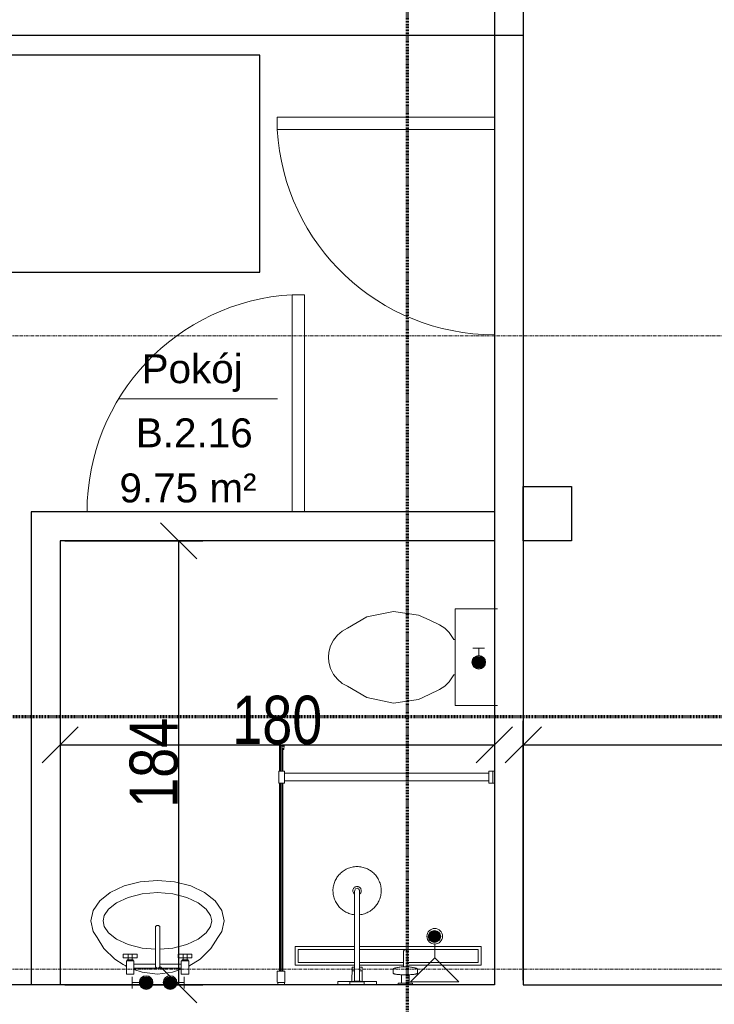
# Model space of a CAD drawing. Header units: millimetres. Extents: x -57334 to 14098, y -25409 to 16656.
# Tile 10 of 50: x -33221 to -30341, y -8455 to -4374. Entities that reach past the tile are written whole.
import ezdxf
from ezdxf.lldxf.tags import DXFTag

# ---------------------------------------------------------------- set-up
doc = ezdxf.new("R2010")
doc.units = ezdxf.units.MM
doc.linetypes.add('Kreska', pattern=[6.35, 3.175, -3.175])
doc.linetypes.add('Linia siatki', pattern=[22.225, 12.7, -3.175, 3.175, -3.175])
for name, color, linetype, lineweight in [('A-ANNO-DIMS', 7, 'Continuous', 5), ('A-AREA-IDEN', 7, 'Continuous', 5), ('A-DETL-GENF', 7, 'Continuous', 5), ('A-DOOR', 7, 'Continuous', 5), ('G-ANNO-SYMB', 7, 'Continuous', 5), ('IS_Odbiorniki', 7, 'SOLID', 18), ('P-SANR-FIXT', 7, 'Continuous', 5), ('S-GRID', 7, 'Continuous', 5)]:
    doc.layers.add(name, color=color, linetype=linetype, lineweight=lineweight)
doc.layers.add('Default', color=7, linetype='Continuous')
doc.layers.add('IS_Ciepła_woda', color=1, linetype='DASHDOT', lineweight=30, true_color=0xff0000)
doc.styles.add('Arial_2', font='arial.ttf', dxfattribs={"width": 0.8, "height": 200})
doc.styles.add('Arial_3', font='arial.ttf', dxfattribs={"height": 120})
tags = doc.linetypes.add('DASHDOT', pattern=[20, 10, -5, 0, -5]).pattern_tags.tags
tags[10:11] = [DXFTag(74, 4), DXFTag(75, 0), DXFTag(340, '0'), DXFTag(46, 0.0), DXFTag(50, 0.0), DXFTag(44, 0.0), DXFTag(45, 0.0)]
tags[8:9] = [DXFTag(74, 4), DXFTag(75, 0), DXFTag(340, '0'), DXFTag(46, 0.0), DXFTag(50, 0.0), DXFTag(44, 0.0), DXFTag(45, 0.0)]
tags[6:7] = [DXFTag(74, 4), DXFTag(75, 0), DXFTag(340, '0'), DXFTag(46, 0.0), DXFTag(50, 0.0), DXFTag(44, 0.0), DXFTag(45, 0.0)]
tags[4:5] = [DXFTag(74, 4), DXFTag(75, 0), DXFTag(340, '0'), DXFTag(46, 0.0), DXFTag(50, 0.0), DXFTag(44, 0.0), DXFTag(45, 0.0)]
tags = doc.linetypes.add('SOLID', pattern=[10, 10, 0]).pattern_tags.tags
tags[6:7] = [DXFTag(74, 4), DXFTag(75, 0), DXFTag(340, '0'), DXFTag(46, 0.0), DXFTag(50, 0.0), DXFTag(44, 0.0), DXFTag(45, 0.0)]
tags[4:5] = [DXFTag(74, 4), DXFTag(75, 0), DXFTag(340, '0'), DXFTag(46, 0.0), DXFTag(50, 0.0), DXFTag(44, 0.0), DXFTag(45, 0.0)]
doc.dimstyles.new('REVIT_standard', dxfattribs={"dimscale": 304.8, "dimtxt": 204.05188, "dimasz": 0.492126, "dimexe": 0.328084, "dimexo": 0.0625, "dimgap": 0, "dimtad": 1, "dimdec": 0, "dimlfac": 0.1, "dimzin": 0, "dimdsep": 46, "dimtxsty": 'Arial_2', "dimblk1": 'OBLIQUE', "dimblk2": 'OBLIQUE', "dimsah": 1, "dimcen": 0.09, "dimazin": 0, "dimtfac": 1, "dimtdec": 4, "dimtix": 1, "dimtmove": 0, "dimatfit": 3, "dimfxl": 0.328084, "dimfxlon": 1, "dimtvp": 1, "dimtolj": 1, "dimtzin": 0, "dimarcsym": 2})

# ---------------------------------------------------------------- blocks, each defined once
blk = doc.blocks.new('Sanitary_Showers_Roca_T-500-Pack-Basic-Thermostatic - T-500 Pack Basic Thermostatic-822852-Rzut Parteru')
at = {"layer": 'A-DETL-GENF'}
for p, q in [((63, 0), (-4.7, 0)), ((-4.7, 0), (-4.7, -13)), ((85.3, 0), (63, 0)), ((155.3, 0), (85.3, 0)), ((-123.6, -0.1), (-154.7, -0.1)), ((-154.7, -0.1), (-154.7, -6.1)), ((-154.7, -6.1), (-140.7, -6.1)), ((-140.7, -6.1), (-140.7, -41.5)), ((-140.7, -6.1), (-108.7, -6.1)), ((-94.7, -0.1), (-123.6, -0.1)), ((-108.7, -41.5), (-108.7, -6.1)), ((-108.7, -6.1), (-94.7, -6.1)), ((-94.7, -6.1), (-94.7, -0.1)), ((-4.7, -13), (53.8, -13)), ((45.3, -0.1), (45.3, -12.1)), ((45.3, -12.1), (105.3, -12.1)), ((53.8, -13), (54, -29.1)), ((53.8, -13), (61.3, -13)), ((54, -29.1), (54, -31.8)), ((54, -31.8), (54.3, -52.5)), ((61.3, -12.1), (61.3, -14.6)), ((61.3, -14.6), (89.3, -14.6)), ((65, -14.6), (65, -73.3)), ((89.3, -12.1), (75.3, -12.1)), ((85.6, -73.3), (85.6, -14.6)), ((89.3, -14.6), (89.3, -12.1)), ((96.8, -13), (89.3, -13)), ((96.3, -52.5), (96.5, -31.8)), ((96.5, -29.1), (96.8, -13)), ((96.5, -31.8), (96.5, -29.1)), ((96.8, -13), (155.3, -13)), ((105.3, -12.1), (105.3, -0.1)), ((155.3, -13), (155.3, 0)), ((-174.7, -47), (-175.3, -48)), ((-175.3, -48), (-175.3, -65.1)), ((-175.3, -65.1), (-174.7, -66.2)), ((-173.9, -46.4), (-174.7, -47)), ((-174.7, -66.2), (-173.9, -66.7)), ((-172.8, -45.9), (-173.9, -46.4)), ((-173.9, -66.7), (-172.8, -67.2)), ((-171.4, -45.4), (-172.8, -45.9)), ((-172.8, -67.2), (-171.4, -67.7)), ((-169.8, -44.9), (-171.4, -45.4)), ((-171.4, -67.7), (-169.8, -68.2)), ((-167.8, -44.5), (-169.8, -44.9)), ((-169.8, -68.2), (-167.8, -68.7)), ((-165.6, -44), (-167.8, -44.5)), ((-167.8, -68.7), (-165.5, -69.1)), ((-163.2, -43.6), (-165.6, -44)), ((-165.5, -69.1), (-164, -69.6)), ((-164, -69.6), (-163.1, -69.8)), ((-160.5, -43.2), (-163.2, -43.6)), ((-163.1, -69.8), (-156.8, -71.3)), ((-157.6, -42.8), (-160.5, -43.2)), ((-154.4, -42.5), (-157.6, -42.8)), ((-156.8, -71.3), (-155.8, -71.5)), ((-155.8, -71.5), (-154.8, -71.7)), ((-154.8, -71.7), (-149.8, -72.7)), ((-151.1, -42.2), (-154.4, -42.5)), ((-147.7, -41.9), (-151.1, -42.2)), ((-149.8, -72.7), (-148.9, -72.8)), ((-148.9, -72.8), (-147.9, -73)), ((-147.9, -73), (-146.8, -73.1)), ((-144.1, -41.7), (-147.7, -41.9)), ((-146.8, -73.1), (-142.4, -73.8)), ((-140.7, -41.5), (-144.1, -41.7)), ((-142.4, -73.8), (-141.6, -73.9)), ((-141.6, -73.9), (-140.6, -74)), ((-134.3, -41.3), (-140.7, -41.5)), ((-140.6, -74), (-139.6, -74.1)), ((-139.6, -74.1), (-138.6, -74.2)), ((-138.6, -74.2), (-137.6, -74.3)), ((-137.6, -74.3), (-136.5, -74.3)), ((-136.5, -74.3), (-133.6, -74.6)), ((-127.9, -41.2), (-134.3, -41.3)), ((-133.6, -74.6), (-132.8, -74.6)), ((-132.8, -74.6), (-131.7, -74.7)), ((-131.7, -74.7), (-131.7, -80.5)), ((-131.7, -74.7), (-128.9, -74.8)), ((-131.7, -80.5), (-131.7, -86)), ((-128.9, -74.8), (-126.1, -74.9)), ((-121.5, -41.2), (-127.9, -41.2)), ((-126.1, -74.9), (-123.3, -74.9)), ((-123.3, -74.9), (-120.5, -74.8)), ((-115.1, -41.3), (-121.5, -41.2)), ((-120.5, -74.8), (-117.7, -74.7)), ((-117.7, -74.7), (-116.7, -74.6)), ((-117.7, -109.6), (-117.7, -74.7)), ((-116.7, -74.6), (-115.8, -74.6)), ((-115.8, -74.6), (-112.9, -74.3)), ((-108.7, -41.5), (-115.1, -41.3)), ((-112.9, -74.3), (-111.8, -74.3)), ((-111.8, -74.3), (-110.8, -74.2)), ((-110.8, -74.2), (-109.8, -74.1)), ((-109.8, -74.1), (-108.8, -74)), ((-108.8, -74), (-107.9, -73.9)), ((-105.4, -41.7), (-108.7, -41.5)), ((-107.9, -73.9), (-107, -73.7)), ((-107, -73.7), (-102.6, -73.1)), ((-101.8, -41.9), (-105.4, -41.7)), ((-102.6, -73.1), (-101.5, -73)), ((-98.3, -42.2), (-101.8, -41.9)), ((-101.5, -73), (-100.5, -72.8)), ((-100.5, -72.8), (-99.6, -72.7)), ((-99.6, -72.7), (-94.7, -71.7)), ((-95, -42.5), (-98.3, -42.2)), ((-91.9, -42.8), (-95, -42.5)), ((-94.7, -71.7), (-93.6, -71.5)), ((-93.6, -71.5), (-92.6, -71.3)), ((-92.6, -71.3), (-86.4, -69.8)), ((-89, -43.2), (-91.9, -42.8)), ((-86.3, -43.6), (-89, -43.2)), ((-86.4, -69.8), (-85.4, -69.5)), ((-83.8, -44), (-86.3, -43.6)), ((-85.4, -69.5), (-83.9, -69.1)), ((-83.9, -69.1), (-81.6, -68.6)), ((-81.6, -44.4), (-83.8, -44)), ((-79.7, -44.9), (-81.6, -44.4)), ((-81.6, -68.6), (-79.6, -68.2)), ((-78, -45.4), (-79.7, -44.9)), ((-79.6, -68.2), (-78, -67.7)), ((-76.6, -45.9), (-78, -45.4)), ((-78, -67.7), (-76.6, -67.2)), ((-75.5, -46.4), (-76.6, -45.9)), ((-76.6, -67.2), (-75.5, -66.7)), ((-74.8, -46.9), (-75.5, -46.4)), ((-75.5, -66.7), (-74.8, -66.1)), ((-74.1, -48), (-74.8, -46.9)), ((-74.8, -66.1), (-74.1, -65.1)), ((-74.1, -65.1), (-74.1, -48)), ((54.3, -52.5), (54.7, -73.3)), ((54.4, -57.9), (65, -57.9)), ((54.7, -73.3), (65, -73.3)), ((60.3, -57.9), (59.5, -57.9)), ((60.3, -73.2), (59.5, -73.3)), ((61.1, -57.8), (60.3, -57.9)), ((61.1, -73.1), (60.3, -73.2)), ((61.9, -57.6), (61.1, -57.8)), ((61.9, -73), (61.1, -73.1)), ((62.6, -57.4), (61.9, -57.6)), ((62.6, -72.8), (61.9, -73)), ((63.4, -57.2), (62.6, -57.4)), ((63.4, -72.6), (62.6, -72.8)), ((64.2, -57), (63.4, -57.2)), ((64.2, -72.3), (63.4, -72.6)), ((65, -56.7), (64.2, -57)), ((65, -72.1), (64.2, -72.3)), ((65, -73.3), (64.8, -290.3)), ((86.4, -56.9), (85.6, -56.7)), ((85.6, -57.9), (96.2, -57.9)), ((86.4, -72.3), (85.6, -72)), ((85.6, -290.3), (85.6, -73.3)), ((85.6, -73.3), (95.8, -73.3)), ((87.2, -57.2), (86.4, -56.9)), ((87.2, -72.5), (86.4, -72.3)), ((88, -57.4), (87.2, -57.2)), ((88, -72.7), (87.2, -72.5)), ((88.8, -57.6), (88, -57.4)), ((88.8, -72.9), (88, -72.7)), ((89.6, -57.8), (88.8, -57.6)), ((89.6, -73.1), (88.8, -72.9)), ((90.4, -57.9), (89.6, -57.8)), ((90.4, -73.2), (89.6, -73.1)), ((91.3, -57.9), (90.4, -57.9)), ((91.3, -73.3), (90.4, -73.2)), ((95.8, -73.3), (96.3, -52.5)), ((-131.7, -86), (-131.7, -88.8)), ((-131.7, -88.8), (-131.7, -91.8)), ((-131.7, -91.8), (-131.7, -96.5)), ((-131.7, -96.5), (-131.7, -101.5)), ((-131.7, -101.5), (-131.7, -116.3)), ((-131.7, -116.3), (-131.7, -138.6)), ((-117.7, -121.5), (-117.7, -109.6)), ((-117.7, -130.3), (-117.7, -121.5)), ((-131.7, -138.6), (-131.5, -139.9)), ((-131.5, -139.9), (-131.1, -141.1)), ((-131.1, -141.1), (-130.4, -142.3)), ((-130.4, -142.3), (-129.5, -143.4)), ((-129.5, -143.4), (-127.2, -144.9)), ((-127.2, -144.9), (-126, -145.3)), ((-126, -145.3), (-124.7, -145.5)), ((-124.7, -145.5), (-123.4, -145.3)), ((-123.4, -145.3), (-122.1, -144.9)), ((-122.1, -144.9), (-119.9, -143.3)), ((-119.9, -143.3), (-119, -142.3)), ((-119, -142.3), (-118.3, -141.1)), ((-118.3, -141.1), (-117.8, -139.9)), ((-117.8, -139.9), (-117.7, -138.6)), ((-117.7, -136.7), (-117.7, -130.3)), ((-117.7, -138.6), (-117.7, -136.7)), ((0, -324), (-2.9, -327.4)), ((3.1, -320.6), (0, -324)), ((6.4, -317.2), (3.1, -320.6)), ((10, -314.1), (6.4, -317.2)), ((13.7, -311), (10, -314.1)), ((17.6, -308.1), (13.7, -311)), ((21.7, -305.3), (17.6, -308.1)), ((26, -302.8), (21.7, -305.3)), ((30.4, -300.4), (26, -302.8)), ((35, -298.2), (30.4, -300.4)), ((39.7, -296.3), (35, -298.2)), ((44.6, -294.6), (39.7, -296.3)), ((49.5, -293.1), (44.6, -294.6)), ((54.6, -291.9), (49.5, -293.1)), ((59.6, -291), (54.6, -291.9)), ((64.8, -290.3), (59.6, -291)), ((65, -290.3), (65, -385.5)), ((90.3, -290.9), (85.6, -290.3)), ((85.6, -385.5), (85.6, -290.3)), ((95.3, -291.8), (90.3, -290.9)), ((100.2, -292.9), (95.3, -291.8)), ((104.9, -294.3), (100.2, -292.9)), ((109.5, -295.8), (104.9, -294.3)), ((114, -297.6), (109.5, -295.8)), ((118.4, -299.5), (114, -297.6)), ((122.5, -301.6), (118.4, -299.5)), ((126.6, -303.9), (122.5, -301.6)), ((130.4, -306.3), (126.6, -303.9)), ((134.1, -308.9), (130.4, -306.3)), ((137.6, -311.6), (134.1, -308.9)), ((141.1, -314.5), (137.6, -311.6)), ((144.5, -317.6), (141.1, -314.5)), ((147.8, -320.9), (144.5, -317.6)), ((151, -324.4), (147.8, -320.9)), ((154.1, -328.2), (151, -324.4)), ((-21.6, -364.9), (-22.7, -369.8)), ((-20.2, -360.1), (-21.6, -364.9)), ((-18.7, -355.5), (-20.2, -360.1)), ((-16.9, -351), (-18.7, -355.5)), ((-15, -346.7), (-16.9, -351)), ((-12.8, -342.5), (-15, -346.7)), ((-10.6, -338.5), (-12.8, -342.5)), ((-8.2, -334.6), (-10.6, -338.5)), ((-5.6, -331), (-8.2, -334.6)), ((-2.9, -327.4), (-5.6, -331)), ((157, -332.1), (154.1, -328.2)), ((159.7, -336.2), (157, -332.1)), ((162.3, -340.5), (159.7, -336.2)), ((164.7, -344.9), (162.3, -340.5)), ((166.8, -349.5), (164.7, -344.9)), ((168.8, -354.2), (166.8, -349.5)), ((170.5, -359.1), (168.8, -354.2)), ((171.9, -364), (170.5, -359.1)), ((173.1, -369), (171.9, -364)), ((-24.6, -384.8), (-24.7, -390)), ((-24.7, -390), (-24.6, -395.1)), ((-24.2, -379.7), (-24.6, -384.8)), ((-24.6, -395.1), (-24.2, -400.3)), ((-23.6, -374.7), (-24.2, -379.7)), ((-24.2, -400.3), (-23.5, -405.4)), ((-22.7, -369.8), (-23.6, -374.7)), ((-23.5, -405.4), (-22.5, -410.5)), ((58.2, -386.3), (57.8, -388.8)), ((57.8, -388.8), (57.9, -391.4)), ((57.9, -391.4), (58.3, -393.9)), ((58.9, -383.8), (58.2, -386.3)), ((58.3, -393.9), (59.1, -396.4)), ((59.9, -381.4), (58.9, -383.8)), ((59.1, -396.4), (60.3, -398.7)), ((61.3, -379.3), (59.9, -381.4)), ((60.3, -398.7), (61.7, -400.8)), ((63, -377.3), (61.3, -379.3)), ((61.7, -400.8), (63.5, -402.7)), ((65, -375.6), (63, -377.3)), ((63.5, -402.7), (65.5, -404.3)), ((65, -385.5), (65.3, -392.3)), ((65.3, -392.3), (69, -397.9)), ((65.5, -404.3), (67.8, -405.6)), ((67.8, -405.6), (70.2, -406.5)), ((69, -397.9), (75.3, -400.1)), ((70.2, -406.5), (72.7, -407.1)), ((72.7, -407.1), (75.3, -407.3)), ((75.3, -400.1), (81.6, -397.9)), ((75.3, -407.3), (77.9, -407.1)), ((77.9, -407.1), (80.4, -406.5)), ((80.4, -406.5), (82.8, -405.6)), ((81.6, -397.9), (85.3, -392.3)), ((82.8, -405.6), (85, -404.3)), ((85, -404.3), (87.1, -402.7)), ((85.3, -392.3), (85.6, -385.5)), ((87.6, -377.3), (85.6, -375.6)), ((87.1, -402.7), (88.8, -400.8)), ((89.3, -379.3), (87.6, -377.3)), ((88.8, -400.8), (90.3, -398.7)), ((90.7, -381.4), (89.3, -379.3)), ((90.3, -398.7), (91.5, -396.4)), ((91.7, -383.8), (90.7, -381.4)), ((91.5, -396.4), (92.3, -393.9)), ((92.4, -386.3), (91.7, -383.8)), ((92.3, -393.9), (92.7, -391.4)), ((92.8, -388.8), (92.4, -386.3)), ((92.7, -391.4), (92.8, -388.8)), ((174.1, -374.1), (173.1, -369)), ((173.3, -409.8), (174.2, -404.8)), ((174.7, -379.3), (174.1, -374.1)), ((174.2, -404.8), (174.8, -399.8)), ((175.1, -384.4), (174.7, -379.3)), ((174.8, -399.8), (175.2, -394.7)), ((175.3, -389.6), (175.1, -384.4)), ((175.2, -394.7), (175.3, -389.6)), ((-22.5, -410.5), (-21.3, -415.5)), ((-21.3, -415.5), (-19.9, -420.5)), ((-19.9, -420.5), (-18.2, -425.3)), ((-18.2, -425.3), (-16.2, -430)), ((-16.2, -430), (-14.1, -434.6)), ((-14.1, -434.6), (-11.7, -439.1)), ((-11.7, -439.1), (-9.1, -443.3)), ((-9.1, -443.3), (-6.4, -447.5)), ((-6.4, -447.5), (-3.5, -451.4)), ((153.5, -452.1), (156.2, -448.5)), ((156.2, -448.5), (158.7, -444.9)), ((158.7, -444.9), (161.1, -441)), ((161.1, -441), (163.4, -437)), ((163.4, -437), (165.5, -432.8)), ((165.5, -432.8), (167.5, -428.5)), ((167.5, -428.5), (169.2, -424)), ((169.2, -424), (170.8, -419.4)), ((170.8, -419.4), (172.1, -414.6)), ((172.1, -414.6), (173.3, -409.8)), ((-3.5, -451.4), (-0.4, -455.1)), ((-0.4, -455.1), (2.8, -458.6)), ((2.8, -458.6), (6.1, -461.9)), ((6.1, -461.9), (9.5, -465.1)), ((9.5, -465.1), (13, -468)), ((13, -468), (16.5, -470.7)), ((16.5, -470.7), (20.2, -473.2)), ((20.2, -473.2), (24, -475.6)), ((24, -475.6), (28, -477.9)), ((28, -477.9), (32.2, -480)), ((32.2, -480), (36.6, -482)), ((36.6, -482), (41, -483.7)), ((41, -483.7), (45.7, -485.3)), ((45.7, -485.3), (50.4, -486.6)), ((50.4, -486.6), (55.3, -487.7)), ((55.3, -487.7), (60.2, -488.6)), ((60.2, -488.6), (65.3, -489.3)), ((65.3, -489.3), (70.4, -489.6)), ((70.4, -489.6), (75.5, -489.8)), ((75.5, -489.8), (80.6, -489.6)), ((80.6, -489.6), (85.8, -489.2)), ((85.8, -489.2), (90.9, -488.5)), ((90.9, -488.5), (96, -487.6)), ((96, -487.6), (101.1, -486.4)), ((101.1, -486.4), (106, -484.9)), ((106, -484.9), (110.8, -483.2)), ((110.8, -483.2), (115.6, -481.3)), ((115.6, -481.3), (120.2, -479.1)), ((120.2, -479.1), (124.6, -476.8)), ((124.6, -476.8), (128.9, -474.2)), ((128.9, -474.2), (133, -471.4)), ((133, -471.4), (136.9, -468.5)), ((136.9, -468.5), (140.6, -465.5)), ((140.6, -465.5), (144.1, -462.3)), ((144.1, -462.3), (147.5, -459)), ((147.5, -459), (150.6, -455.6)), ((150.6, -455.6), (153.5, -452.1))]:
    blk.add_line(p, q, dxfattribs=at)
blk = doc.blocks.new('Plumbing_Drainage_Roca_IN-WALL-950-IN-DRAIN-CHANNEL-Installatio - IN-WALL 950 IN-DRAIN CHANNEL - Installation drainage kit-V29-Rzut Parteru')
at = {"layer": 'A-DETL-GENF'}
for p, q in [((-385.7, 39.3), (-385.7, -38.1)), ((-78, 39.3), (-385.7, 39.3)), ((-78, 39.3), (-385.7, 39.3)), ((-385.7, 39.3), (-385.7, -38.1)), ((-78, 27.3), (-373.4, 27.3)), ((-373.4, 27.3), (-373.4, -26)), ((118.7, 39.3), (-63.9, 39.3)), ((118.7, 39.3), (-63.9, 39.3)), ((118.7, 27.3), (-63.9, 27.3)), ((385.8, 39.3), (139.3, 39.3)), ((385.8, 39.3), (139.3, 39.3)), ((373.6, 27.3), (139.3, 27.3)), ((373.6, -26), (373.6, 27.3)), ((385.8, -38.1), (385.8, 39.3)), ((385.8, -38.1), (385.8, 39.3)), ((-385.7, -38.1), (118.6, -38.1)), ((-385.7, -38.1), (118.6, -38.1)), ((-373.4, -26), (118.7, -26)), ((139.3, -26), (373.6, -26)), ((139.3, -38.1), (385.8, -38.1)), ((139.3, -38.1), (385.8, -38.1))]:
    blk.add_line(p, q, dxfattribs=at)
blk = doc.blocks.new('Sanitary_Shower-screens_Shower-wall-Square_100_GB51SRWL10 _1_ - 1000 mm_ Chromed Profiles-830542-Rzut Parteru')
at = {"layer": 'P-SANR-FIXT', "color": 13, "true_color": 0xcb6b69}
for p, q in [((11, 898), (1, 898)), ((11, 899), (11, 898)), ((11, 898), (11, 870)), ((56.5, 900), (12, 900)), ((58, 869.5), (58, 898.5)), ((1, 870), (11, 870)), ((11, 870), (11, 869)), ((12, 868), (56.5, 868)), ((837, 890.5), (58, 890.5)), ((58, 890.5), (58, 877.5)), ((837, 887), (58, 887)), ((58, 887), (58, 881)), ((58, 881), (837, 881)), ((58, 877.5), (837, 877.5)), ((887, 893), (837, 893)), ((837, 893), (837, 870)), ((837, 870), (887, 870)), ((846.5, 870), (846.5, 23)), ((877.5, 23), (877.5, 870)), ((887, 870), (887, 893)), ((993.5, 890.5), (887, 890.5)), ((991.5, 887), (887, 887)), ((887, 881), (991.5, 881)), ((887, 877.5), (981.3, 877.5)), ((977.8, 872.6), (991.1, 871.2)), ((981.1, 876.9), (978.3, 877.2)), ((980, 888.6), (979.9, 887.1)), ((979.9, 887.1), (991.8, 888.3)), ((991.8, 879.7), (979.9, 880.9)), ((979.9, 880.9), (979.9, 879.8)), ((979.9, 879.8), (981.8, 879.6)), ((991.4, 889.5), (980, 888.6)), ((981.8, 879.6), (981.1, 876.9)), ((988.9, 876), (989.6, 878.9)), ((991.5, 875.7), (988.9, 876)), ((989.3, 877.5), (993.5, 877.5)), ((989.6, 878.9), (991.3, 878.6)), ((991.5, 881), (991.5, 887)), ((991.8, 888.3), (991.8, 879.7)), ((993, 880.1), (993, 888)), ((993.5, 877.5), (993.5, 890.5)), ((846.5, 23), (837, 23)), ((837, 23), (837, 0)), ((837, 0), (887, 0)), ((838, 6), (888, 6)), ((846.5, 23), (877.5, 23)), ((887, 23), (877.5, 23)), ((887, 0), (887, 23))]:
    blk.add_line(p, q, dxfattribs=at)
for centre, radius, start, end in [((12, 899), 1, 90, 180), ((56.5, 898.5), 1.5, 0, 90), ((12, 869), 1, 180, 270), ((56.5, 869.5), 1.5, 270, 360), ((978, 874.9), 2.29, 83.0727, 263.758), ((991.3, 873.5), 2.28, 263.758, 84.1208), ((991.5, 880.1), 1.52, 261.8239, 359.9691), ((991.5, 888), 1.51, 2.4505, 94.355)]:
    blk.add_arc(centre, radius, start, end, dxfattribs=at)
blk = doc.blocks.new('A$C4DF32C06')
at = {"layer": 'IS_Odbiorniki', "ltscale": 10}
h = blk.add_hatch(color=256, dxfattribs=at)
h.dxf.hatch_style = 1
edge = h.paths.add_edge_path()
edge.add_arc((28.2, 28.2), 28.2, 0, 360)
for points in [[(56.5, 28.2), (86.6, 28.2), (86.6, 52.7)], [(56.5, 28.2), (86.6, 28.2), (86.6, 3.8)]]:
    blk.add_lwpolyline(points, dxfattribs=at)
blk.add_circle((28.2, 28.2), 28.2, dxfattribs=at)
blk = doc.blocks.new('M_Jednoskrzydłowe płytowe - 90-1529472-RZUT PIĘTRA II')
at = {"layer": 'A-DOOR', "lineweight": 18}
for p, q in [((399, 45), (399, 945.2)), ((450, 945.2), (399, 945.2)), ((450, 45), (450, 945.2)), ((450, 45), (399, 45))]:
    blk.add_line(p, q, dxfattribs=at)
at = {"layer": 'A-DOOR'}
blk.add_arc((450, 45), 901.7, 93.2424, 180, dxfattribs=at)
blk = doc.blocks.new('M_Jednoskrzydłowe płytowe - 90-1643404-RZUT PIĘTRA II')
at = {"layer": 'A-DOOR', "lineweight": 18}
for p, q in [((399, 120), (399, 1020.2)), ((450, 1020.2), (399, 1020.2)), ((450, 120), (450, 1020.2)), ((450, 120), (399, 120))]:
    blk.add_line(p, q, dxfattribs=at)
at = {"layer": 'A-DOOR'}
blk.add_arc((450, 120), 901.7, 93.2424, 180, dxfattribs=at)
blk = doc.blocks.new('_Oblique')
at = {"color": 0, "linetype": 'ByBlock', "lineweight": -2}
blk.add_line((-0.5, -0.5), (0.5, 0.5), dxfattribs=at)
blk = doc.blocks.new('*D278')
at = {"layer": 'A-ANNO-DIMS', "color": 0, "lineweight": -2, "transparency": 16777216}
for p, q in [((-33053.4, -6553.5), (-33053.4, -7479.9)), ((-31253.4, -6553.5), (-31253.4, -7479.9)), ((-33053.4, -7379.9), (-31253.4, -7379.9))]:
    blk.add_line(p, q, dxfattribs=at)
at = {"layer": 'Defpoints', "color": 0, "transparency": 16777216}
for p in [(-33053.4, -6534.4), (-31253.4, -6534.4), (-31253.4, -7379.9)]:
    blk.add_point(p, dxfattribs=at)
at = {"layer": 'A-ANNO-DIMS', "color": 0, "lineweight": -2, "transparency": 16777216, "xscale": 150, "yscale": 150, "zscale": 150, "rotation": 180}
blk.add_blockref('_Oblique', (-33053.4, -7379.9), dxfattribs=at)
at = {"layer": 'A-ANNO-DIMS', "color": 0, "lineweight": -2, "transparency": 16777216, "xscale": 150, "yscale": 150, "zscale": 150}
blk.add_blockref('_Oblique', (-31253.4, -7379.9), dxfattribs=at)
at = {"layer": 'A-ANNO-DIMS', "color": 0, "transparency": 16777216, "insert": (-32153.4, -7277.8), "char_height": 200, "attachment_point": 5, "style": 'Arial_2'}
blk.add_mtext('\\A1;180', dxfattribs=at)
blk = doc.blocks.new('*D279')
at = {"layer": 'A-ANNO-DIMS', "color": 0, "lineweight": -2, "transparency": 16777216}
for p, q in [((-33034.4, -6534.4), (-32462.3, -6534.4)), ((-32562.3, -6534.4), (-32562.3, -8374.4)), ((-33034.4, -8374.4), (-32462.3, -8374.4))]:
    blk.add_line(p, q, dxfattribs=at)
at = {"layer": 'Defpoints', "color": 0, "transparency": 16777216}
for p in [(-33053.4, -6534.4), (-33053.4, -8374.4), (-32562.3, -8374.4)]:
    blk.add_point(p, dxfattribs=at)
at = {"layer": 'A-ANNO-DIMS', "color": 0, "lineweight": -2, "transparency": 16777216, "xscale": 150, "yscale": 150, "zscale": 150}
for p, rotation in [((-32562.3, -6534.4), 90), ((-32562.3, -8374.4), 270)]:
    blk.add_blockref('_Oblique', p, dxfattribs=dict(at, rotation=rotation))
at = {"layer": 'A-ANNO-DIMS', "color": 0, "transparency": 16777216, "insert": (-32664.5, -7454.4), "char_height": 200, "attachment_point": 5, "rotation": 90, "style": 'Arial_2'}
blk.add_mtext('\\A1;184', dxfattribs=at)
blk = doc.blocks.new('*D280')
at = {"layer": 'A-ANNO-DIMS', "color": 0, "lineweight": -2, "transparency": 16777216}
for p, q in [((-31133.4, -8355.4), (-31133.4, -7279.9)), ((-29028.4, -8355.4), (-29028.4, -7279.9)), ((-31133.4, -7379.9), (-29028.4, -7379.9))]:
    blk.add_line(p, q, dxfattribs=at)
at = {"layer": 'Defpoints', "color": 0, "transparency": 16777216}
for p in [(-29028.4, -7379.9), (-31133.4, -8374.4), (-29028.4, -8374.4)]:
    blk.add_point(p, dxfattribs=at)
at = {"layer": 'A-ANNO-DIMS', "color": 0, "lineweight": -2, "transparency": 16777216, "xscale": 150, "yscale": 150, "zscale": 150, "rotation": 180}
blk.add_blockref('_Oblique', (-31133.4, -7379.9), dxfattribs=at)
at = {"layer": 'A-ANNO-DIMS', "color": 0, "lineweight": -2, "transparency": 16777216, "xscale": 150, "yscale": 150, "zscale": 150}
blk.add_blockref('_Oblique', (-29028.4, -7379.9), dxfattribs=at)
at = {"layer": 'A-ANNO-DIMS', "color": 0, "transparency": 16777216, "insert": (-30080.9, -7279.5), "char_height": 200, "attachment_point": 5, "style": 'Arial_2'}
blk.add_mtext('\\A1;211', dxfattribs=at)
blk = doc.blocks.new('AN_pomieszczenia - Room Tag With Area-359654-RZUT PIĘTRA II')
at = {"layer": 'A-AREA-IDEN'}
for p in [(-3.295, 0), (3.295, 0)]:
    blk.add_line(p, (0, 0), dxfattribs=at)

msp = doc.modelspace()

# ---------------------------------------------------------------- hatches: boundary and pattern name
at = {"true_color": 0xed1f24}
h = msp.add_hatch(color=240, dxfattribs=at)
h.dxf.hatch_style = 1
edge = h.paths.add_edge_path()
edge.add_arc((-31318.1, -7037.7), 24.5, 0, 360)
h = msp.add_hatch(color=240, dxfattribs=at)
h.dxf.hatch_style = 1
edge = h.paths.add_edge_path()
edge.add_arc((-31501.7, -8174.2), 24.5, 0, 360)
h = msp.add_hatch(color=240, dxfattribs=at)
h.dxf.hatch_style = 1
edge = h.paths.add_edge_path()
edge.add_arc((-32697.2, -8366.1), 24.5, 0, 360)
h = msp.add_hatch(color=240, dxfattribs=at)
h.dxf.hatch_style = 1
edge = h.paths.add_edge_path()
edge.add_arc((-32597.5, -8366.7), 24.5, 0, 360)

# ---------------------------------------------------------------- linework, layer by layer
for p, q in [((-31253.4, -424.4), (-31253.4, -8374.4)), ((-31133.4, -424.4), (-31133.4, -8284.4)), ((-31133.4, -4439.4), (-34403.5, -4439.4)), ((-31133.4, -4439.4), (-31133.4, -6309.4)), ((-32226.1, -4521.4), (-34326.1, -4521.4)), ((-32226.1, -5421.4), (-32226.1, -4521.4)), ((-34326.1, -5421.4), (-32226.1, -5421.4)), ((-31253.4, -6414.4), (-33173.4, -6414.4)), ((-33173.4, -6414.4), (-33173.4, -8374.4)), ((-31253.4, -6534.4), (-33053.4, -6534.4)), ((-33053.4, -6534.4), (-33053.4, -8374.4)), ((-31133.4, -6534.4), (-31133.4, -8374.4)), ((-31253.4, -8374.4), (-34403.5, -8374.4)), ((-31133.4, -8374.4), (-29293.4, -8374.4))]:
    msp.add_line(p, q)
msp.add_lwpolyline([(-31133.4, -6309.4), (-30933.4, -6309.4), (-30933.4, -6534.4), (-31133.4, -6534.4)], close=True)
at = {"color": 240, "true_color": 0xed1f24}
for centre in [(-31318.1, -7037.7), (-31501.7, -8174.2), (-32697.2, -8366.1), (-32597.5, -8366.7)]:
    msp.add_circle(centre, 24.5, dxfattribs=at)
at = {"layer": 'Default', "color": 7, "lineweight": 15, "ltscale": 35, "transparency": 33554687}
for p, q in [((-31862.8, -6896.8), (-31782, -6849.8)), ((-31782, -6849.8), (-31671.4, -6826.8)), ((-31671.4, -6826.8), (-31567.9, -6841.8)), ((-31524, -6861.8), (-31567.9, -6841.8)), ((-31240.4, -6816.8), (-31416.4, -6816.8)), ((-31416.4, -6816.8), (-31416.4, -6943.8)), ((-31862.8, -6896.8), (-31884.7, -6908.6)), ((-31480.1, -6882.8), (-31524, -6861.8)), ((-31458.9, -6896.8), (-31480.1, -6882.8)), ((-31440.5, -6914.8), (-31458.9, -6896.8)), ((-31904.1, -6925.2), (-31920.2, -6946)), ((-31884.7, -6908.6), (-31904.1, -6925.2)), ((-31421.5, -6943.8), (-31440.5, -6914.8)), ((-31932.1, -6970), (-31939.5, -6996.3)), ((-31920.2, -6946), (-31932.1, -6970)), ((-31416.4, -6943.8), (-31421.5, -6943.8)), ((-31416.4, -6943.8), (-31416.4, -7089.8)), ((-31941.4, -7016.8), (-31942, -7016.8)), ((-31939.5, -6996.3), (-31941.4, -7016.8)), ((-31939.5, -7037.3), (-31941.4, -7016.8)), ((-31932.1, -7063.6), (-31939.5, -7037.3)), ((-31920.2, -7087.7), (-31932.1, -7063.6)), ((-31904.1, -7108.4), (-31920.2, -7087.7)), ((-31421.5, -7089.8), (-31440.5, -7118.8)), ((-31416.4, -7089.8), (-31421.5, -7089.8)), ((-31416.4, -7089.8), (-31416.4, -7216.8)), ((-31904.1, -7108.4), (-31884.7, -7125.1)), ((-31884.7, -7125.1), (-31862.8, -7136.8)), ((-31862.8, -7136.8), (-31782, -7183.8)), ((-31458.9, -7136.8), (-31480.1, -7150.8)), ((-31440.5, -7118.8), (-31458.9, -7136.8)), ((-31524, -7171.8), (-31567.9, -7191.8)), ((-31480.1, -7150.8), (-31524, -7171.8)), ((-31782, -7183.8), (-31671.4, -7206.8)), ((-31567.9, -7191.8), (-31671.4, -7206.8)), ((-31416.4, -7216.8), (-31240.4, -7216.8)), ((-32788.6, -7964.8), (-32721.9, -7948.1)), ((-32721.9, -7948.1), (-32650.4, -7942.4)), ((-32650.4, -7942.4), (-32578.9, -7948.1)), ((-32578.9, -7948.1), (-32512.2, -7964.8)), ((-32889.7, -8026.2), (-32845.8, -7991.5)), ((-32845.8, -7991.5), (-32788.6, -7964.8)), ((-32771.8, -8012.2), (-32713.8, -7997.6)), ((-32713.8, -7997.6), (-32650.4, -7992.5)), ((-32650.4, -7992.5), (-32587, -7997.6)), ((-32587, -7997.6), (-32529, -8012.2)), ((-32512.2, -7964.8), (-32455, -7991.5)), ((-32455, -7991.5), (-32411, -8026.2)), ((-32917.3, -8066.6), (-32889.7, -8026.2)), ((-32852.8, -8060.7), (-32819.4, -8034.3)), ((-32819.4, -8034.3), (-32771.8, -8012.2)), ((-32529, -8012.2), (-32481.4, -8034.3)), ((-32481.4, -8034.3), (-32448, -8060.7)), ((-32411, -8026.2), (-32383.4, -8066.6)), ((-32926.8, -8110), (-32917.3, -8066.6)), ((-32870.6, -8086.7), (-32852.8, -8060.7)), ((-32448, -8060.7), (-32430.2, -8086.7)), ((-32383.4, -8066.6), (-32374, -8110)), ((-32917.3, -8153.4), (-32926.8, -8110)), ((-32875.6, -8110), (-32870.6, -8086.7)), ((-32870.6, -8133.2), (-32875.6, -8110)), ((-32430.2, -8086.7), (-32425.2, -8110)), ((-32425.2, -8110), (-32430.2, -8133.2)), ((-32374, -8110), (-32383.4, -8153.4)), ((-32900.6, -8177.9), (-32917.3, -8153.4)), ((-32852.8, -8159.3), (-32870.6, -8133.2)), ((-32819.4, -8185.6), (-32852.8, -8159.3)), ((-32653.4, -8129.1), (-32658.7, -8133.5)), ((-32653.4, -8129.1), (-32658.7, -8133.5)), ((-32658.7, -8133.5), (-32658.7, -8288.4)), ((-32649.6, -8129.1), (-32653.4, -8129.1)), ((-32645.8, -8129.1), (-32649.6, -8129.1)), ((-32645.8, -8129.1), (-32640.4, -8133.5)), ((-32640.4, -8133.5), (-32640.4, -8154.9)), ((-32640.4, -8154.9), (-32640.4, -8300.4)), ((-32448, -8159.3), (-32481.4, -8185.6)), ((-32430.2, -8133.2), (-32448, -8159.3)), ((-32383.4, -8153.4), (-32400.2, -8177.9)), ((-32900.6, -8177.9), (-32871.9, -8223.4)), ((-32771.8, -8207.8), (-32819.4, -8185.6)), ((-32481.4, -8185.6), (-32529, -8207.8)), ((-32428.9, -8223.4), (-32400.2, -8177.9)), ((-32871.9, -8223.4), (-32827, -8268.2)), ((-32713.8, -8222.4), (-32771.8, -8207.8)), ((-32658.7, -8226.8), (-32713.8, -8222.4)), ((-32587.1, -8222.4), (-32640.5, -8226.8)), ((-32529, -8207.8), (-32587.1, -8222.4)), ((-32473.8, -8268.2), (-32428.9, -8223.4)), ((-32827, -8268.2), (-32792.1, -8290.1)), ((-32792.1, -8247.6), (-32792.1, -8262.5)), ((-32771.9, -8247.6), (-32792.1, -8247.6)), ((-32792.1, -8262.5), (-32771.9, -8262.5)), ((-32775.3, -8275.7), (-32779.1, -8275.7)), ((-32779.1, -8275.7), (-32779.1, -8329.9)), ((-32775.3, -8270.5), (-32775.3, -8275.7)), ((-32775.3, -8270.5), (-32750.9, -8270.5)), ((-32750.9, -8275.7), (-32775.3, -8275.7)), ((-32771.9, -8247.6), (-32771.9, -8262.5)), ((-32754.9, -8247.6), (-32771.9, -8247.6)), ((-32771.9, -8262.5), (-32754.9, -8262.5)), ((-32771.9, -8270.5), (-32771.9, -8262.5)), ((-32754.9, -8262.5), (-32754.9, -8247.6)), ((-32734.3, -8247.6), (-32754.9, -8247.6)), ((-32754.9, -8270.5), (-32754.9, -8262.5)), ((-32754.9, -8262.5), (-32734.3, -8262.5)), ((-32754.9, -8262.5), (-32754.9, -8262.5)), ((-32750.9, -8275.7), (-32750.9, -8270.5)), ((-32747.7, -8275.7), (-32750.9, -8275.7)), ((-32747.7, -8275.7), (-32747.7, -8329.9)), ((-32734.3, -8262.5), (-32734.3, -8247.6)), ((-32564.8, -8247.6), (-32564.8, -8262.5)), ((-32543.7, -8247.6), (-32564.8, -8247.6)), ((-32564.8, -8262.5), (-32543.7, -8262.5)), ((-32547.7, -8275.7), (-32551.4, -8275.7)), ((-32551.4, -8329.9), (-32551.4, -8275.7)), ((-32547.7, -8270.5), (-32547.7, -8275.7)), ((-32543.7, -8270.5), (-32547.7, -8270.5)), ((-32523.3, -8275.7), (-32547.7, -8275.7)), ((-32543.7, -8262.5), (-32543.7, -8247.6)), ((-32527.2, -8247.6), (-32543.7, -8247.6)), ((-32543.7, -8262.5), (-32527.2, -8262.5)), ((-32543.7, -8270.5), (-32543.7, -8262.5)), ((-32543.7, -8270.5), (-32527.2, -8270.5)), ((-32507, -8247.6), (-32527.2, -8247.6)), ((-32527.2, -8262.5), (-32527.2, -8247.6)), ((-32527.2, -8262.5), (-32507, -8262.5)), ((-32527.2, -8270.5), (-32527.2, -8262.5)), ((-32523.3, -8270.5), (-32527.2, -8270.5)), ((-32523.3, -8275.7), (-32523.3, -8270.5)), ((-32520, -8275.7), (-32523.3, -8275.7)), ((-32520, -8297.2), (-32473.8, -8268.2)), ((-32520, -8329.9), (-32520, -8275.7)), ((-32507, -8262.5), (-32507, -8247.6)), ((-32792.1, -8290.1), (-32784.5, -8294.8)), ((-32784.5, -8294.8), (-32779.1, -8298.2)), ((-32658.7, -8288.4), (-32747.7, -8288.4)), ((-32649.6, -8305.1), (-32747.7, -8305.1)), ((-32747.7, -8310.8), (-32713.4, -8322.8)), ((-32713.4, -8322.8), (-32650.4, -8329.9)), ((-32658.7, -8300.4), (-32658.7, -8288.4)), ((-32653.4, -8305.1), (-32658.7, -8300.4)), ((-32653.4, -8305.1), (-32658.7, -8305.1)), ((-32645.8, -8305.1), (-32653.4, -8305.1)), ((-32650.4, -8329.9), (-32587.4, -8322.8)), ((-32551.4, -8305.1), (-32649.6, -8305.1)), ((-32640.4, -8300.4), (-32645.8, -8305.1)), ((-32640.4, -8305.1), (-32645.8, -8305.1)), ((-32551.4, -8288.4), (-32640.4, -8288.4)), ((-32587.4, -8322.8), (-32551.4, -8310.3)), ((-32779.1, -8329.9), (-32747.7, -8329.9)), ((-32551.4, -8329.9), (-32520, -8329.9))]:
    msp.add_line(p, q, dxfattribs=at)
at = {"layer": 'G-ANNO-SYMB', "linetype": 'Kreska', "lineweight": 70}
for p, q in [((-31613, -24302.9), (-31613, 15643.5)), ((-55829.6, -7263.1), (-675.3, -7263.1))]:
    msp.add_line(p, q, dxfattribs=at)
at = {"layer": 'IS_Odbiorniki', "ltscale": 10}
for points in [[(-31500.5, -8262.7), (-31500.5, -8203.2)], [(-31400.5, -8361.8), (-31600.5, -8361.8), (-31500.5, -8262.7), (-31400.5, -8361.8)]]:
    msp.add_lwpolyline(points, dxfattribs=at)
msp.add_ellipse((-31500.5, -8173.5), major_axis=(0, 32.4), ratio=1, dxfattribs=at)
at = {"layer": 'S-GRID', "linetype": 'Linia siatki'}
for p, q in [((-55866.7, -5684.4), (559.4, -5684.4)), ((-55866.7, -8309.4), (559.4, -8309.4))]:
    msp.add_line(p, q, dxfattribs=at)

# ---------------------------------------------------------------- block references
at = {"layer": 'A-AREA-IDEN', "xscale": 99.99999999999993, "yscale": 99.99999999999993, "zscale": 99.99999999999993}
msp.add_blockref('AN_pomieszczenia - Room Tag With Area-359654-RZUT PIĘTRA II', (-32481.7, -5946.3), dxfattribs=at)
at = {"layer": 'A-DETL-GENF', "rotation": 179.9999999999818}
for name, p in [('Sanitary_Showers_Roca_T-500-Pack-Basic-Thermostatic - T-500 Pack Basic Thermostatic-822852-Rzut Parteru', (-31747.2, -8374.4)), ('Plumbing_Drainage_Roca_IN-WALL-950-IN-DRAIN-CHANNEL-Installatio - IN-WALL 950 IN-DRAIN CHANNEL - Installation drainage kit-V29-Rzut Parteru', (-31693.4, -8254.4))]:
    msp.add_blockref(name, p, dxfattribs=at)
at = {"layer": 'A-DOOR', "rotation": 89.99815258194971}
msp.add_blockref('M_Jednoskrzydłowe płytowe - 90-1529472-RZUT PIĘTRA II', (-31208.4, -5228.4), dxfattribs=at)
at = {"layer": 'A-DOOR'}
msp.add_blockref('M_Jednoskrzydłowe płytowe - 90-1643404-RZUT PIĘTRA II', (-32490.6, -6534.4), dxfattribs=at)
at = {"layer": 'IS_Ciepła_woda', "color": 240, "true_color": 0xed1f24, "rotation": 89.99999999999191}
msp.add_blockref('A$C4DF32C06', (-31289.8, -7065.9), dxfattribs=at)
at = {"layer": 'IS_Ciepła_woda', "rotation": 179.9999999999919}
msp.add_blockref('A$C4DF32C06', (-32669, -8337.2), dxfattribs=at)
at = {"layer": 'IS_Ciepła_woda', "xscale": -1, "rotation": 180}
msp.add_blockref('A$C4DF32C06', (-32626.1, -8337.2), dxfattribs=at)
at = {"layer": 'P-SANR-FIXT', "color": 13, "true_color": 0xcb6b69, "rotation": 89.99999999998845}
msp.add_blockref('Sanitary_Shower-screens_Shower-wall-Square_100_GB51SRWL10 _1_ - 1000 mm_ Chromed Profiles-830542-Rzut Parteru', (-31253.4, -8375.4), dxfattribs=at)

# ---------------------------------------------------------------- texts
at = {"layer": 'A-AREA-IDEN', "char_height": 120, "attachment_point": 1, "style": 'Arial_3'}
for s, insert, width in [('Pokój', (-32716, -5760.9), 881.856), ('B.2.16', (-32739.9, -6026.7), 633.333), ('9.75 m²', (-32807.8, -6255), 737.552)]:
    msp.add_mtext(s, dxfattribs=dict(at, insert=insert, width=width))

# ---------------------------------------------------------------- dimensions: what is measured, and where the dimension line sits
at = {"layer": 'A-ANNO-DIMS', "color": 250, "true_color": 0x303030}
dim = msp.add_linear_dim(base=(-32562.3, -8374.4), p1=(-33053.4, -6534.4), p2=(-33053.4, -8374.4), angle=90, dimstyle='REVIT_standard', override={"dimpost": '<>', "dimfxl": 3450}, dxfattribs=at)
dim.commit()
dim.dimension.update_dxf_attribs({"geometry": '*D279', "text_midpoint": (-32664.5, -7454.4)})
for base, p1, p2, picture, middle in [((-31253.4, -7379.9), (-33053.4, -6534.4), (-31253.4, -6534.4), '*D278', (-32153.4, -7277.8)), ((-29028.4160231, -7379.9408508), (-31133.4160231, -8374.407452), (-29028.4160231, -8374.407452), '*D280', (-30080.9160231, -7279.5315739))]:
    dim = msp.add_linear_dim(base=base, p1=p1, p2=p2, dimstyle='REVIT_standard', override={"dimpost": '<>', "dimfxl": 3450}, dxfattribs=at)
    dim.commit()
    dim.dimension.update_dxf_attribs({"geometry": picture, "text_midpoint": middle})

doc.saveas('drawing.dxf')
